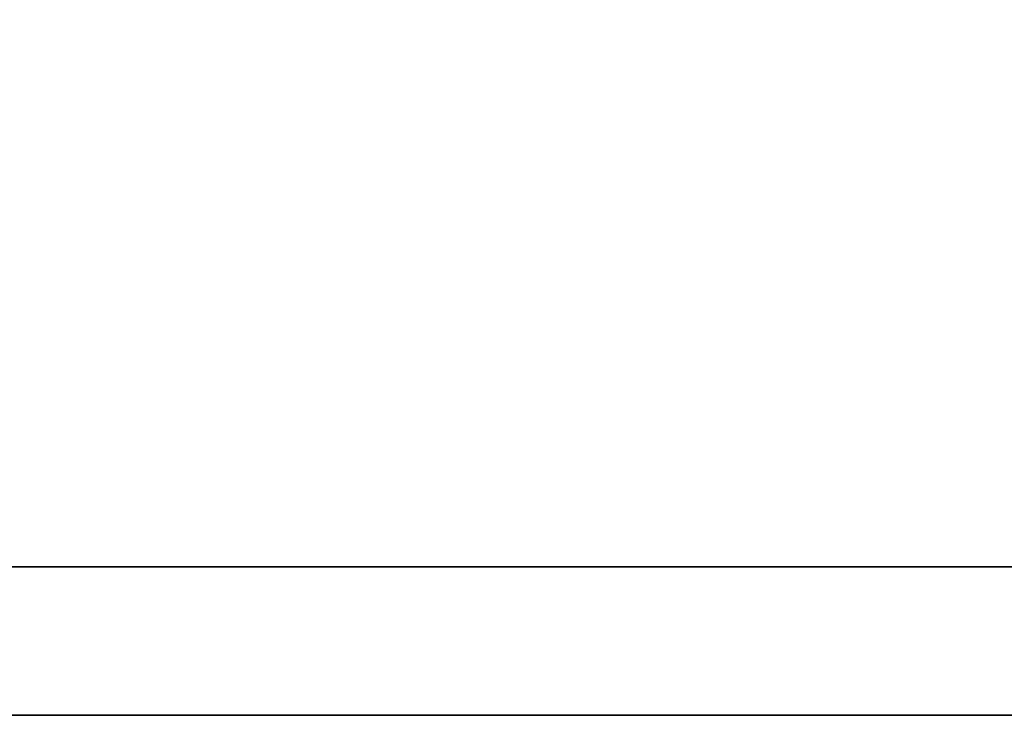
# Model space of a CAD drawing. Extents: x -456 to 346, y -296 to 220.
# Tile 24 of 62: x 77.007 to 77.421, y 56.247 to 56.539. Entities that reach past the tile are written whole.
import ezdxf

# ---------------------------------------------------------------- set-up
doc = ezdxf.new("R2010")
doc.units = 0
doc.header["$LTSCALE"] = 2
doc.header["$MEASUREMENT"] = 0
doc.layers.add('DIM', color=4, linetype='CONTINUOUS')
doc.layers.add('layer 1', color=7, linetype='CONTINUOUS')

# ---------------------------------------------------------------- blocks, each defined once
blk = doc.blocks.new('TBI MOTION logo(完整正式版)')
at = {"layer": 'layer 1', "color": 22, "lineweight": 35}
blk.add_open_spline([(75.90875, -9.47875), (75.90875, -9.47875), (75.90875, -12.28625), (75.90875, -12.28625), (75.90875, -12.28625), (75.90875, -12.28625), (75.90875, -12.47875), (75.90875, -12.47875), (75.90875, -12.47875), (75.90875, -12.47875), (75.71625, -12.47875), (75.71625, -12.47875), (75.71625, -12.47875), (75.71625, -12.47875), (-88.32875, -12.47875), (-88.32875, -12.47875), (-88.32875, -12.47875), (-88.32875, -12.47875), (-88.32875, -13.29375), (-88.32875, -13.29375), (-88.32875, -13.29375), (-88.32875, -13.29375), (82.89125, -13.29375), (82.89125, -13.29375), (82.89125, -13.29375), (82.89125, -13.29375), (75.90875, -9.47875), (75.90875, -9.47875)], degree=3, knots=[0, 0, 0, 0, 0.1428571, 0.1428571, 0.1428571, 0.1428572, 0.2857143, 0.2857143, 0.2857143, 0.2857143, 0.4285714, 0.4285714, 0.4285714, 0.4285714, 0.5714286, 0.5714286, 0.5714286, 0.5714286, 0.7142857, 0.7142857, 0.7142857, 0.7142857, 0.8571429, 0.8571429, 0.8571429, 0.8571429, 1, 1, 1, 1], dxfattribs=at)

msp = doc.modelspace()

# ---------------------------------------------------------------- block references
at = {"layer": 'DIM', "xscale": 0.07662273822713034, "yscale": 0.07662273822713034, "zscale": 0.07662273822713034}
msp.add_blockref('TBI MOTION logo(完整正式版)', (82.53423, 57.26532), dxfattribs=at)

doc.saveas('drawing.dxf')
